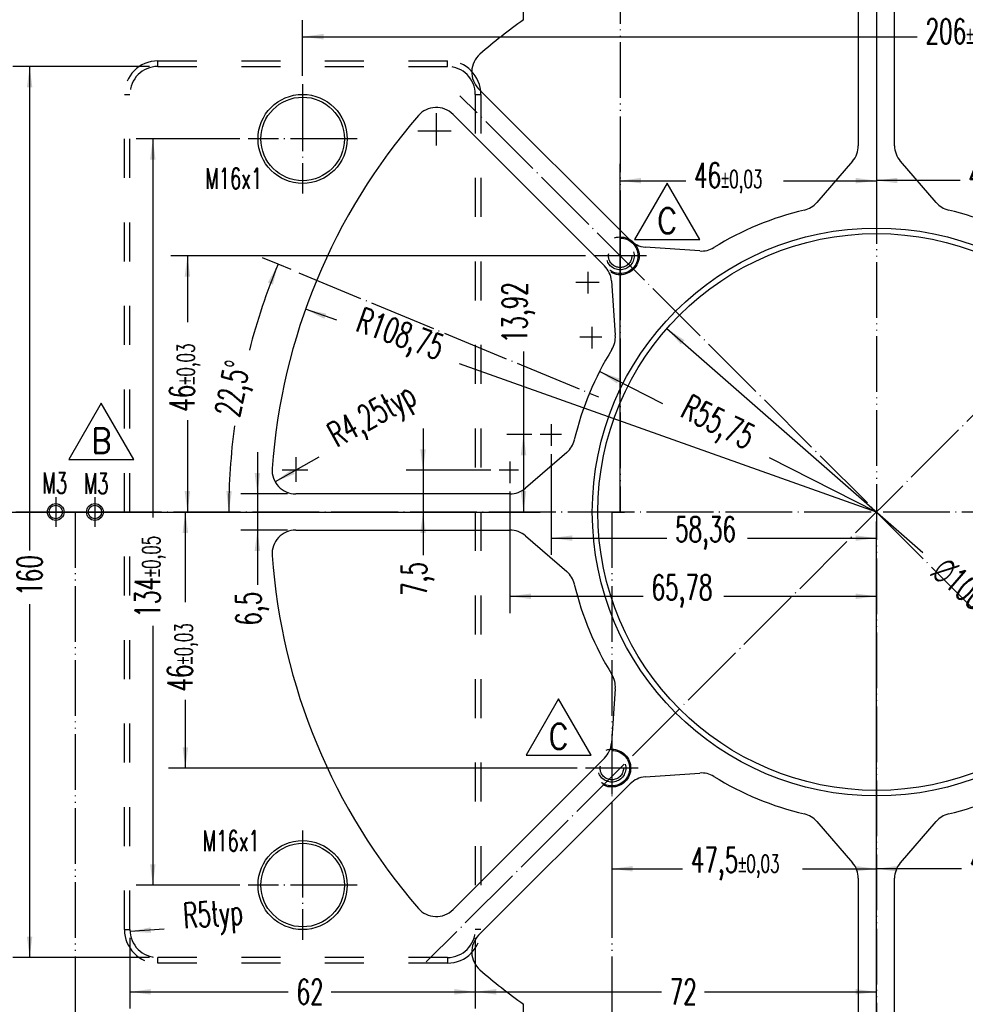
# Model space of a CAD drawing. Header units: inches. Extents: x -429 to 435, y -270 to 288.
# Tile 6 of 20: x -237 to -123, y -20 to 98. Entities that reach past the tile are written whole.
import ezdxf

# ---------------------------------------------------------------- set-up
doc = ezdxf.new("R2010")
doc.units = ezdxf.units.IN
for name, pattern in [('DASHED', [15, 7, -8]), ('DOT_CENTER', [14, 12, -1, 0, -1]), ('PHANTOM', [13, 10, -1, 0, -1, 0, -1])]:
    doc.linetypes.add(name, pattern=pattern)
doc.layers.add('1', color=7, linetype='Continuous')
doc.styles.add('CONVERTER_12', font='txt.shx', dxfattribs={"width": 0.63})
doc.styles.add('CONVERTER_13', font='txt.shx', dxfattribs={"width": 0.9})
doc.dimstyles.new('ME10_DIM_111', dxfattribs={"dimtxt": 4.5, "dimasz": 3.75, "dimexe": 3, "dimexo": 1.5, "dimgap": 1.5, "dimtad": 0, "dimdsep": 46, "dimtxsty": 'CONVERTER_12', "dimsah": 1, "dimcen": 0.09, "dimclrd": 3, "dimclre": 3, "dimclrt": 3, "dimadec": 0, "dimazin": 0, "dimtol": 1, "dimtp": 0.05, "dimtm": 0.05, "dimtfac": 0.7, "dimtdec": 0, "dimtix": 1, "dimtmove": 0, "dimatfit": 3, "dimfxl": 1, "dimtolj": 1, "dimtzin": 0, "dimarcsym": 0})
doc.dimstyles.new('ME10_DIM_112', dxfattribs={"dimtxt": 4.5, "dimasz": 3.75, "dimexe": 3, "dimexo": 1.5, "dimgap": 1.5, "dimtad": 0, "dimdsep": 46, "dimtxsty": 'CONVERTER_12', "dimsah": 1, "dimcen": 0.09, "dimclrd": 3, "dimclre": 3, "dimclrt": 3, "dimadec": 0, "dimazin": 0, "dimtol": 1, "dimtp": 0.05, "dimtm": 0.05, "dimtfac": 0.7, "dimtdec": 0, "dimtix": 1, "dimtmove": 0, "dimatfit": 3, "dimfxl": 1, "dimtolj": 1, "dimtzin": 0, "dimarcsym": 0})
doc.dimstyles.new('ME10_DIM_113', dxfattribs={"dimtxt": 4.5, "dimasz": 3.75, "dimexe": 3, "dimexo": 1.5, "dimgap": 1.5, "dimtad": 0, "dimdsep": 46, "dimtxsty": 'CONVERTER_12', "dimsah": 1, "dimcen": 0.09, "dimclrd": 3, "dimclre": 3, "dimclrt": 3, "dimadec": 0, "dimazin": 0, "dimtfac": 1, "dimtdec": 4, "dimtix": 1, "dimtmove": 0, "dimatfit": 3, "dimfxl": 1, "dimtolj": 1, "dimtzin": 0, "dimarcsym": 0})
doc.dimstyles.new('ME10_DIM_114', dxfattribs={"dimtxt": 4.5, "dimasz": 3.75, "dimexe": 3, "dimexo": 1.5, "dimgap": 1.5, "dimtad": 0, "dimdsep": 46, "dimtxsty": 'CONVERTER_12', "dimsah": 1, "dimcen": 0.09, "dimclrd": 3, "dimclre": 3, "dimclrt": 3, "dimadec": 0, "dimazin": 0, "dimtfac": 1, "dimtdec": 4, "dimtix": 1, "dimtmove": 0, "dimatfit": 3, "dimfxl": 1, "dimtolj": 1, "dimtzin": 0, "dimarcsym": 0})
doc.dimstyles.new('ME10_DIM_115', dxfattribs={"dimtxt": 4.5, "dimasz": 3.75, "dimexe": 3, "dimexo": 1.5, "dimgap": 1.5, "dimtad": 0, "dimdsep": 46, "dimtxsty": 'CONVERTER_12', "dimsah": 1, "dimcen": 0.09, "dimclrd": 3, "dimclre": 3, "dimclrt": 3, "dimadec": 0, "dimazin": 0, "dimtfac": 1, "dimtdec": 4, "dimtix": 1, "dimtmove": 0, "dimatfit": 3, "dimfxl": 1, "dimtolj": 1, "dimtzin": 0, "dimarcsym": 0})
doc.dimstyles.new('ME10_DIM_116', dxfattribs={"dimtxt": 4.5, "dimasz": 3.75, "dimexe": 3, "dimexo": 1.5, "dimgap": 1.5, "dimtad": 0, "dimdsep": 46, "dimtxsty": 'CONVERTER_12', "dimsah": 1, "dimcen": 0.09, "dimclrd": 3, "dimclre": 3, "dimclrt": 3, "dimadec": 0, "dimazin": 0, "dimtfac": 1, "dimtdec": 4, "dimtix": 1, "dimtmove": 0, "dimatfit": 3, "dimfxl": 1, "dimtolj": 1, "dimtzin": 0, "dimarcsym": 0})
doc.dimstyles.new('ME10_DIM_117', dxfattribs={"dimtxt": 4.5, "dimasz": 3.75, "dimexe": 3, "dimexo": 1.5, "dimgap": 1.5, "dimtad": 0, "dimdsep": 46, "dimtxsty": 'CONVERTER_12', "dimsah": 1, "dimcen": 0.09, "dimclrd": 3, "dimclre": 3, "dimclrt": 3, "dimadec": 0, "dimazin": 0, "dimtfac": 1, "dimtdec": 4, "dimtix": 1, "dimtmove": 0, "dimatfit": 3, "dimfxl": 1, "dimtolj": 1, "dimtzin": 0, "dimarcsym": 0})
doc.dimstyles.new('ME10_DIM_118', dxfattribs={"dimtxt": 4.5, "dimasz": 3.75, "dimexe": 3, "dimexo": 1.5, "dimgap": 1.5, "dimtad": 0, "dimdsep": 46, "dimtxsty": 'CONVERTER_12', "dimsah": 1, "dimcen": 0.09, "dimclrd": 3, "dimclre": 3, "dimclrt": 3, "dimadec": 0, "dimazin": 0, "dimtfac": 1, "dimtdec": 4, "dimtix": 1, "dimtmove": 0, "dimatfit": 3, "dimfxl": 1, "dimtolj": 1, "dimtzin": 0, "dimarcsym": 0})
doc.dimstyles.new('ME10_DIM_119', dxfattribs={"dimtxt": 4.5, "dimasz": 3.75, "dimexe": 3, "dimexo": 1.5, "dimgap": 1.5, "dimtad": 0, "dimdsep": 46, "dimtxsty": 'CONVERTER_12', "dimsah": 1, "dimcen": 0.09, "dimclrd": 3, "dimclre": 3, "dimclrt": 3, "dimadec": 0, "dimazin": 0, "dimtfac": 1, "dimtdec": 4, "dimtix": 1, "dimtmove": 0, "dimatfit": 3, "dimfxl": 1, "dimtolj": 1, "dimtzin": 0, "dimarcsym": 0})
doc.dimstyles.new('ME10_DIM_120', dxfattribs={"dimtxt": 4.5, "dimasz": 3.75, "dimexe": 3, "dimexo": 1.5, "dimgap": 1.5, "dimtad": 0, "dimdsep": 46, "dimtxsty": 'CONVERTER_12', "dimsah": 1, "dimcen": 0.09, "dimclrd": 3, "dimclre": 3, "dimclrt": 3, "dimadec": 0, "dimazin": 0, "dimtfac": 1, "dimtdec": 4, "dimtix": 1, "dimtmove": 0, "dimatfit": 3, "dimfxl": 1, "dimtolj": 1, "dimtzin": 0, "dimarcsym": 0})
doc.dimstyles.new('ME10_DIM_124', dxfattribs={"dimtxt": 4.5, "dimasz": 3.75, "dimexe": 3, "dimexo": 1.5, "dimgap": 1.5, "dimtad": 0, "dimdsep": 46, "dimtxsty": 'CONVERTER_12', "dimsah": 1, "dimcen": 0.09, "dimclrd": 3, "dimclre": 3, "dimclrt": 3, "dimadec": 0, "dimazin": 0, "dimtfac": 1, "dimtdec": 4, "dimtix": 1, "dimtmove": 0, "dimatfit": 3, "dimfxl": 1, "dimtolj": 1, "dimtzin": 0, "dimarcsym": 0})
doc.dimstyles.new('ME10_DIM_89', dxfattribs={"dimtxt": 4.5, "dimasz": 3.75, "dimexe": 3, "dimexo": 1.5, "dimgap": 1.5, "dimtad": 0, "dimdsep": 46, "dimtxsty": 'CONVERTER_12', "dimsah": 1, "dimcen": 0.09, "dimclrd": 3, "dimclre": 3, "dimclrt": 3, "dimadec": 0, "dimazin": 0, "dimtol": 1, "dimtp": 0.03, "dimtm": 0.03, "dimtfac": 0.7, "dimtdec": 0, "dimtix": 1, "dimtmove": 0, "dimatfit": 3, "dimfxl": 1, "dimtolj": 1, "dimtzin": 0, "dimarcsym": 0})
doc.dimstyles.new('ME10_DIM_90', dxfattribs={"dimtxt": 4.5, "dimasz": 3.75, "dimexe": 3, "dimexo": 1.5, "dimgap": 1.5, "dimtad": 0, "dimdsep": 46, "dimtxsty": 'CONVERTER_12', "dimsah": 1, "dimcen": 0.09, "dimclrd": 3, "dimclre": 3, "dimclrt": 3, "dimadec": 0, "dimazin": 0, "dimtol": 1, "dimtp": 0.03, "dimtm": 0.03, "dimtfac": 0.7, "dimtdec": 0, "dimtix": 1, "dimtmove": 0, "dimatfit": 3, "dimfxl": 1, "dimtolj": 1, "dimtzin": 0, "dimarcsym": 0})
doc.dimstyles.new('ME10_DIM_91', dxfattribs={"dimtxt": 4.5, "dimasz": 3.75, "dimexe": 3, "dimexo": 1.5, "dimgap": 1.5, "dimtad": 0, "dimdsep": 46, "dimtxsty": 'CONVERTER_12', "dimsah": 1, "dimcen": 0.09, "dimclrd": 3, "dimclre": 3, "dimclrt": 3, "dimadec": 0, "dimazin": 0, "dimtol": 1, "dimtp": 0.03, "dimtm": 0.03, "dimtfac": 0.7, "dimtdec": 0, "dimtix": 1, "dimtmove": 0, "dimatfit": 3, "dimfxl": 1, "dimtolj": 1, "dimtzin": 0, "dimarcsym": 0})
doc.dimstyles.new('ME10_DIM_92', dxfattribs={"dimtxt": 4.5, "dimasz": 3.75, "dimexe": 3, "dimexo": 1.5, "dimgap": 1.5, "dimtad": 0, "dimdsep": 46, "dimtxsty": 'CONVERTER_12', "dimsah": 1, "dimcen": 0.09, "dimclrd": 3, "dimclre": 3, "dimclrt": 3, "dimadec": 0, "dimazin": 0, "dimtol": 1, "dimtp": 0.03, "dimtm": 0.03, "dimtfac": 0.7, "dimtdec": 0, "dimtix": 1, "dimtmove": 0, "dimatfit": 3, "dimfxl": 1, "dimtolj": 1, "dimtzin": 0, "dimarcsym": 0})
doc.dimstyles.new('ME10_DIM_93', dxfattribs={"dimtxt": 4.5, "dimasz": 3.75, "dimexe": 3, "dimexo": 1.5, "dimgap": 1.5, "dimtad": 0, "dimdsep": 46, "dimtxsty": 'CONVERTER_12', "dimsah": 1, "dimcen": 0.09, "dimclrd": 3, "dimclre": 3, "dimclrt": 3, "dimadec": 0, "dimazin": 0, "dimtol": 1, "dimtp": 0.03, "dimtm": 0.03, "dimtfac": 0.7, "dimtdec": 0, "dimtix": 1, "dimtmove": 0, "dimatfit": 3, "dimfxl": 1, "dimtolj": 1, "dimtzin": 0, "dimarcsym": 0})
doc.dimstyles.new('ME10_DIM_94', dxfattribs={"dimtxt": 4.5, "dimasz": 3.75, "dimexe": 3, "dimexo": 1.5, "dimgap": 1.5, "dimtad": 0, "dimdsep": 46, "dimtxsty": 'CONVERTER_12', "dimsah": 1, "dimcen": 0.09, "dimclrd": 3, "dimclre": 3, "dimclrt": 3, "dimadec": 0, "dimazin": 0, "dimtol": 1, "dimtp": 0.03, "dimtm": 0.03, "dimtfac": 0.7, "dimtdec": 0, "dimtix": 1, "dimtmove": 0, "dimatfit": 3, "dimfxl": 1, "dimtolj": 1, "dimtzin": 0, "dimarcsym": 0})
doc.dimstyles.get("Standard").update_dxf_attribs({"dimtxt": 0.18, "dimasz": 0.18, "dimexe": 0.18, "dimexo": 0.0625, "dimgap": 0.09, "dimtad": 0, "dimtih": 1, "dimtoh": 1, "dimdec": 4, "dimzin": 0, "dimdsep": 46, "dimtxsty": 'Standard', "dimcen": 0.09, "dimadec": 0, "dimazin": 0, "dimtfac": 1, "dimtdec": 4, "dimtofl": 0, "dimtmove": 0, "dimatfit": 3, "dimfxl": 1, "dimtolj": 1, "dimtzin": 0, "dimarcsym": 0})

# ---------------------------------------------------------------- blocks, each defined once
blk = doc.blocks.new('REV_TRIANGLE__16', base_point=(-172.04, 12.13))
at = {"layer": '1', "color": 7, "linetype": 'Continuous'}
for p, q in [((-172.04, 16.63), (-175.94, 9.88)), ((-168.14, 9.88), (-172.04, 16.63)), ((-175.94, 9.88), (-168.14, 9.88))]:
    blk.add_line(p, q, dxfattribs=at)
at = {"layer": '1', "color": 3, "insert": (-172.04, 12.13), "char_height": 3, "attachment_point": 5, "line_spacing_factor": 1.080432, "style": 'CONVERTER_13'}
blk.add_mtext('C', dxfattribs=at)
blk = doc.blocks.new('REV_TRIANGLE__19', base_point=(-159.04, 73.87))
at = {"layer": '1', "color": 7, "linetype": 'Continuous'}
for p, q in [((-159.04, 78.37), (-162.94, 71.62)), ((-155.14, 71.62), (-159.04, 78.37)), ((-162.94, 71.62), (-155.14, 71.62))]:
    blk.add_line(p, q, dxfattribs=at)
at = {"layer": '1', "color": 3, "insert": (-159.04, 73.87), "char_height": 3, "attachment_point": 5, "line_spacing_factor": 1.080432, "style": 'CONVERTER_13'}
blk.add_mtext('C', dxfattribs=at)
blk = doc.blocks.new('REV_TRIANGLE__23', base_point=(-226.76, 47.53))
at = {"layer": '1', "color": 7, "linetype": 'Continuous'}
for p, q in [((-226.76, 52.03), (-230.66, 45.28)), ((-222.86, 45.28), (-226.76, 52.03)), ((-230.66, 45.28), (-222.86, 45.28))]:
    blk.add_line(p, q, dxfattribs=at)
at = {"layer": '1', "color": 3, "insert": (-226.76, 47.53), "char_height": 3, "attachment_point": 5, "line_spacing_factor": 1.080432, "style": 'CONVERTER_13'}
blk.add_mtext('B', dxfattribs=at)
blk = doc.blocks.new('A-A__33', base_point=(-201, -223.2))
at = {"layer": '1', "color": 4, "linetype": 'PHANTOM'}
blk.add_line((-201, 302.88), (-201, -184.54), dxfattribs=at)
blk = doc.blocks.new('E7018-24196_large_stiffener__35', base_point=(-501, -178.3))
at = {"color": 7, "linetype": 'Continuous'}
for p, q in [((-204.25, 162.73), (-204.25, 124.28)), ((-197.75, 124.28), (-197.75, 162.73)), ((-264.33, 146.91), (-264.33, 148.6)), ((-245.22, 107.31), (-272.4, 134.5)), ((-277, 129.9), (-249.81, 102.72)), ((-205.29, 121.5), (-211.71, 114.08)), ((-190.29, 114.08), (-196.71, 121.5)), ((-232.73, 105.38), (-242.52, 106.08)), ((-248.58, 100.02), (-247.88, 90.23)), ((-256.58, 69.21), (-264, 62.79)), ((-266.78, 61.75), (-305.23, 61.75)), ((-305.23, 55.25), (-266.78, 55.25)), ((-264, 54.21), (-256.58, 47.79)), ((-247.88, 26.77), (-248.58, 16.98)), ((-249.81, 14.28), (-277, -12.9)), ((-242.52, 10.92), (-232.73, 11.62)), ((-272.4, -17.5), (-245.22, 9.69)), ((-211.71, 2.92), (-205.29, -4.5)), ((-196.71, -4.5), (-190.29, 2.92)), ((-204.25, -7.28), (-204.25, -45.73)), ((-197.75, -45.73), (-197.75, -7.28)), ((-264.33, -31.6), (-264.33, -29.91))]:
    blk.add_line(p, q, dxfattribs=at)
at = {"color": 3, "linetype": 'DASHED'}
for p, q in [((-330, 139.5), (-278, 139.5)), ((-330, 138.5), (-330, 139.5)), ((-330, 138.5), (-278, 138.5)), ((-278, 138.5), (-278, 139.5)), ((-336, -16.5), (-336, 133.5)), ((-336, 133.5), (-335, 133.5)), ((-335, -16.5), (-335, 133.5)), ((-273, 133.5), (-273, -16.5)), ((-273, 133.5), (-272, 133.5)), ((-272, 133.5), (-272, -16.5)), ((-336, -16.5), (-335, -16.5)), ((-272, -16.5), (-273, -16.5)), ((-278, -21.5), (-330, -21.5)), ((-330, -22.5), (-330, -21.5)), ((-278, -22.5), (-330, -22.5)), ((-278, -21.5), (-278, -22.5))]:
    blk.add_line(p, q, dxfattribs=at)
at = {"color": 7, "linetype": 'Continuous'}
for centre, radius in [((-304, 125.5), 8), ((-304, 125.5), 7.5), ((-201, 58.5), 51), ((-201, 58.5), 50), ((-348.32, 58.5), 1.5), ((-348.32, 58.5), 1.2), ((-341.29, 58.5), 1.5), ((-341.29, 58.5), 1.2), ((-304, -8.5), 8), ((-304, -8.5), 7.5)]:
    blk.add_circle(centre, radius, dxfattribs=at)
at = {"color": 3, "linetype": 'DASHED'}
for centre, radius in [((-247, 104.5), 3.4), ((-247, 104.5), 3.2), ((-247, 104.5), 2.5), ((-247, 104.5), 2.1), ((-248.5, 12.5), 3.4), ((-248.5, 12.5), 3.2), ((-248.5, 12.5), 2.5), ((-248.5, 12.5), 2.1)]:
    blk.add_circle(centre, radius, dxfattribs=at)
at = {"color": 7, "linetype": 'Continuous'}
for centre, radius, start, end in [((-201, 58.5), 108.75, 125.6156, 130.8843), ((-269.4, 137.51), 4.25, 130.8843, 225), ((-280.01, 126.9), 4.25, 45, 139.1157), ((-201, 58.5), 108.75, 139.1157, 175.8843), ((-208.5, 124.28), 4.25, 319.1182, 0), ((-193.5, 124.28), 4.25, 180, 220.8818), ((-214.92, 116.86), 4.25, 283.4197, 319.1182), ((-187.08, 116.86), 4.25, 220.8818, 256.5803), ((-201, 58.5), 55.75, 103.4197, 121.5803), ((-201, 58.5), 55.75, 58.4197, 76.5803), ((-242.21, 110.32), 4.25, 225, 265.8818), ((-232.42, 109.61), 4.25, 265.8818, 301.5803), ((-252.82, 99.71), 4.25, 4.1182, 45), ((-252.11, 89.92), 4.25, 328.4197, 4.1182), ((-201, 58.5), 55.75, 148.4197, 166.5803), ((-259.36, 72.42), 4.25, 310.8818, 346.5803), ((-305.23, 66), 4.25, 175.8843, 270), ((-266.78, 66), 4.25, 270, 310.8818), ((-305.23, 51), 4.25, 90, 184.1157), ((-266.78, 51), 4.25, 49.1182, 90), ((-201, 58.5), 108.75, 184.1157, 220.8843), ((-259.36, 44.58), 4.25, 13.4197, 49.1182), ((-201, 58.5), 55.75, 193.4197, 211.5803), ((-252.11, 27.08), 4.25, 355.8818, 31.5803), ((-252.82, 17.29), 4.25, 315, 355.8818), ((-242.21, 6.68), 4.25, 94.1182, 135), ((-232.42, 7.39), 4.25, 58.4197, 94.1182), ((-201, 58.5), 55.75, 238.4197, 256.5803), ((-201, 58.5), 55.75, 283.4197, 301.5803), ((-214.92, 0.14), 4.25, 40.8818, 76.5803), ((-187.08, 0.14), 4.25, 103.4197, 139.1182), ((-208.5, -7.28), 4.25, 0, 40.8818), ((-193.5, -7.28), 4.25, 139.1182, 180), ((-280.01, -9.9), 4.25, 220.8843, 315), ((-269.4, -20.51), 4.25, 135, 229.1157), ((-201, 58.5), 108.75, 229.1157, 234.3844)]:
    blk.add_arc(centre, radius, start, end, dxfattribs=at)
at = {"color": 3, "linetype": 'DASHED'}
for centre, radius, start, end in [((-330, 133.5), 6, 90, 180), ((-330, 133.5), 5, 90, 180), ((-278, 133.5), 6, 0, 90), ((-278, 133.5), 5, 0, 90), ((-330, -16.5), 6, 180, 270), ((-330, -16.5), 5, 180, 270), ((-278, -16.5), 5, 270, 0), ((-278, -16.5), 6, 270, 0)]:
    blk.add_arc(centre, radius, start, end, dxfattribs=at)
at = {"layer": '1', "color": 1, "linetype": 'DOT_CENTER'}
for p, q in [((-304, 135.3), (-304, 115.7)), ((-126.24, 133.26), (-281.8, -22.3)), ((-122.58, -19.92), (-275.76, 133.26)), ((-280.01, 130.15), (-280.01, 124.33)), ((-277.33, 126.9), (-283.34, 126.9)), ((-294.2, 125.5), (-313.8, 125.5)), ((-247, 109.24), (-247, 99.76)), ((-242.26, 104.5), (-251.74, 104.5)), ((-304.69, 101.45), (-250.87, 79.16)), ((-252.82, 101.64), (-252.82, 97.75)), ((-250.77, 99.71), (-254.97, 99.71)), ((-252.11, 91.76), (-252.11, 87.87)), ((-250.3, 89.92), (-254.27, 89.92)), ((-259.36, 74.26), (-259.36, 70.37)), ((-257.53, 72.42), (-261.34, 72.42)), ((-305.23, 68.35), (-305.23, 63.91)), ((-266.78, 67.57), (-266.78, 63.68)), ((-303.04, 66), (-307.7, 66)), ((-265.23, 66), (-268.73, 66)), ((-348.32, 61.15), (-348.32, 55.85)), ((-341.29, 61.15), (-341.29, 55.85)), ((109.33, 58.5), (-490.93, 58.5)), ((-345.67, 58.5), (-350.97, 58.5)), ((-338.64, 58.5), (-343.94, 58.5)), ((-248.5, 17.24), (-248.5, 7.76)), ((-243.76, 12.5), (-253.24, 12.5)), ((-304, 1.3), (-304, -18.3)), ((-294.2, -8.5), (-313.8, -8.5))]:
    blk.add_line(p, q, dxfattribs=at)
blk = doc.blocks.new('*D128')
at = {"layer": '1', "color": 3, "linetype": 'Continuous'}
for p, q in [((-489.43, 58.5), (-322.05, 58.5)), ((-325.05, 42.33), (-325.05, 58.5)), ((-325.05, 12.5), (-325.05, 24.75)), ((-254.74, 12.5), (-328.05, 12.5))]:
    blk.add_line(p, q, dxfattribs=at)
at = {"layer": '1', "color": 3}
for points in [[(-324.55, 54.75), (-325.54, 54.75), (-325.05, 58.5)], [(-325.54, 16.25), (-324.55, 16.25), (-325.05, 12.5)]]:
    blk.add_solid(points, dxfattribs=at)
at = {"layer": '1', "color": 3, "insert": (-322.8, 26.25), "char_height": 4.5, "attachment_point": 7, "rotation": 90, "line_spacing_factor": 0.60024, "style": 'CONVERTER_12'}
blk.add_mtext('\\C3;46\\C3;\\H3.15;{\\Fgdt;`}0,03', dxfattribs=at)
blk = doc.blocks.new('*D129')
at = {"layer": '1', "color": 3, "linetype": 'Continuous'}
for p, q in [((-253.24, 104.5), (-327.67, 104.5)), ((-324.67, 104.5), (-324.67, 92.57)), ((-324.67, 74.99), (-324.67, 58.5)), ((-489.43, 58.5), (-321.67, 58.5))]:
    blk.add_line(p, q, dxfattribs=at)
at = {"layer": '1', "color": 3}
for points in [[(-324.18, 100.75), (-325.17, 100.75), (-324.67, 104.5)], [(-325.17, 62.25), (-324.18, 62.25), (-324.67, 58.5)]]:
    blk.add_solid(points, dxfattribs=at)
at = {"layer": '1', "color": 3, "insert": (-322.42, 76.49), "char_height": 4.5, "attachment_point": 7, "rotation": 90, "line_spacing_factor": 0.60024, "style": 'CONVERTER_12'}
blk.add_mtext('\\C3;46\\C3;\\H3.15;{\\Fgdt;`}0,03', dxfattribs=at)
blk = doc.blocks.new('*D130')
at = {"layer": '1', "color": 3, "linetype": 'Continuous'}
for p, q in [((-201, 301.38), (-201, 115.03)), ((-155, 110.74), (-155, 121.03)), ((-186, 118.03), (-201, 118.03)), ((-155, 118.03), (-168.42, 118.03))]:
    blk.add_line(p, q, dxfattribs=at)
at = {"layer": '1', "color": 3}
for points in [[(-197.25, 118.52), (-197.25, 117.54), (-201, 118.03)], [(-158.75, 117.54), (-158.75, 118.52), (-155, 118.03)]]:
    blk.add_solid(points, dxfattribs=at)
at = {"layer": '1', "color": 3, "insert": (-184.5, 115.78), "char_height": 4.5, "attachment_point": 7, "rotation": 0.0001, "line_spacing_factor": 0.60024, "style": 'CONVERTER_12'}
blk.add_mtext('\\C3;46\\C3;\\H3.15;{\\Fgdt;`}0,03', dxfattribs=at)
blk = doc.blocks.new('*D131')
at = {"layer": '1', "color": 3, "linetype": 'Continuous'}
for p, q in [((-201, 301.38), (-201, 115)), ((-247, 60), (-247, 121)), ((-247, 118), (-235.24, 118)), ((-217.66, 118), (-201, 118))]:
    blk.add_line(p, q, dxfattribs=at)
at = {"layer": '1', "color": 3}
for points in [[(-243.25, 118.49), (-243.25, 117.51), (-247, 118)], [(-204.75, 117.51), (-204.75, 118.49), (-201, 118)]]:
    blk.add_solid(points, dxfattribs=at)
at = {"layer": '1', "color": 3, "insert": (-233.74, 115.75), "char_height": 4.5, "attachment_point": 7, "rotation": 0.0001, "line_spacing_factor": 0.60024, "style": 'CONVERTER_12'}
blk.add_mtext('\\C3;46\\C3;\\H3.15;{\\Fgdt;`}0,03', dxfattribs=at)
blk = doc.blocks.new('*D132')
at = {"layer": '1', "color": 3, "linetype": 'Continuous'}
for p, q in [((-248.5, 6.26), (-248.5, -8.57)), ((-201, -183.04), (-201, -2.57)), ((-248.5, -5.57), (-235.81, -5.57)), ((-214.29, -5.57), (-201, -5.57))]:
    blk.add_line(p, q, dxfattribs=at)
at = {"layer": '1', "color": 3}
for points in [[(-244.75, -5.07), (-244.75, -6.06), (-248.5, -5.57)], [(-204.75, -6.06), (-204.75, -5.07), (-201, -5.57)]]:
    blk.add_solid(points, dxfattribs=at)
at = {"layer": '1', "color": 3, "insert": (-234.31, -7.59), "char_height": 4.5, "attachment_point": 7, "rotation": 0.0001, "line_spacing_factor": 0.60024, "style": 'CONVERTER_12'}
blk.add_mtext('\\C3;47,5\\C3;\\H3.15;{\\Fgdt;`}0,03', dxfattribs=at)
blk = doc.blocks.new('*D133')
at = {"layer": '1', "color": 3, "linetype": 'Continuous'}
for p, q in [((-153.5, 6.48), (-153.5, -8.57)), ((-201, -183.04), (-201, -2.57)), ((-185.72, -5.57), (-201, -5.57)), ((-153.5, -5.57), (-164.2, -5.57))]:
    blk.add_line(p, q, dxfattribs=at)
at = {"layer": '1', "color": 3}
for points in [[(-197.25, -5.07), (-197.25, -6.06), (-201, -5.57)], [(-157.25, -6.06), (-157.25, -5.07), (-153.5, -5.57)]]:
    blk.add_solid(points, dxfattribs=at)
at = {"layer": '1', "color": 3, "insert": (-184.22, -7.59), "char_height": 4.5, "attachment_point": 7, "rotation": 0.0001, "line_spacing_factor": 0.60024, "style": 'CONVERTER_12'}
blk.add_mtext('\\C3;47,5\\C3;\\H3.15;{\\Fgdt;`}0,03', dxfattribs=at)
blk = doc.blocks.new('*D150')
at = {"layer": '1', "color": 3, "linetype": 'Continuous'}
for p, q in [((-304, 136.8), (-304, 146.85)), ((-98, 136.25), (-98, 146.85)), ((-304, 143.85), (-193.68, 143.85)), ((-173.26, 143.85), (-98, 143.85))]:
    blk.add_line(p, q, dxfattribs=at)
at = {"layer": '1', "color": 3}
for points in [[(-300.25, 144.35), (-300.25, 143.36), (-304, 143.85)], [(-101.75, 143.36), (-101.75, 144.35), (-98, 143.85)]]:
    blk.add_solid(points, dxfattribs=at)
at = {"layer": '1', "color": 3, "insert": (-192.18, 141.6), "char_height": 4.5, "attachment_point": 7, "rotation": 0.0001, "line_spacing_factor": 0.60024, "style": 'CONVERTER_12'}
blk.add_mtext('\\C3;206\\C3;\\H3.15;{\\Fgdt;`}0,05', dxfattribs=at)
blk = doc.blocks.new('*D151')
at = {"layer": '1', "color": 3, "linetype": 'Continuous'}
for p, q in [((-315.3, 125.5), (-333.89, 125.5)), ((-330.89, 125.5), (-330.89, 57.5)), ((-330.89, 38.03), (-330.89, -8.5)), ((-315.3, -8.5), (-333.89, -8.5))]:
    blk.add_line(p, q, dxfattribs=at)
at = {"layer": '1', "color": 3}
for points in [[(-330.4, 121.75), (-331.38, 121.75), (-330.89, 125.5)], [(-331.38, -4.75), (-330.4, -4.75), (-330.89, -8.5)]]:
    blk.add_solid(points, dxfattribs=at)
at = {"layer": '1', "color": 3, "insert": (-328.64, 39.53), "char_height": 4.5, "attachment_point": 7, "rotation": 90, "line_spacing_factor": 0.60024, "style": 'CONVERTER_12'}
blk.add_mtext('\\C3;134\\C3;\\H3.15;{\\Fgdt;`}0,05', dxfattribs=at)
blk = doc.blocks.new('*D152')
at = {"layer": '1', "color": 3, "linetype": 'Continuous'}
for p, q in [((-312.11, 69.25), (-312.11, 61.75)), ((-306.73, 61.75), (-315.11, 61.75)), ((-312.11, 61.75), (-312.11, 55.25)), ((-306.73, 55.25), (-315.11, 55.25)), ((-312.11, 55.25), (-312.11, 45.41))]:
    blk.add_line(p, q, dxfattribs=at)
at = {"layer": '1', "color": 3}
for points in [[(-312.61, 65.5), (-311.62, 65.5), (-312.11, 61.75)], [(-311.62, 51.5), (-312.61, 51.5), (-312.11, 55.25)]]:
    blk.add_solid(points, dxfattribs=at)
at = {"layer": '1', "color": 3, "insert": (-310.09, 38.09), "char_height": 4.5, "attachment_point": 7, "rotation": 90, "line_spacing_factor": 0.60024, "style": 'CONVERTER_12'}
blk.add_mtext('6,5', dxfattribs=at)
blk = doc.blocks.new('*D153')
at = {"layer": '1', "color": 3, "linetype": 'Continuous'}
for p, q in [((-331.5, 138.5), (-356, 138.5)), ((-353, 138.5), (-353, 51.57)), ((-353, 41.96), (-353, -21.5)), ((-331.5, -21.5), (-356, -21.5))]:
    blk.add_line(p, q, dxfattribs=at)
at = {"layer": '1', "color": 3}
for points in [[(-352.51, 134.75), (-353.49, 134.75), (-353, 138.5)], [(-353.49, -17.75), (-352.51, -17.75), (-353, -21.5)]]:
    blk.add_solid(points, dxfattribs=at)
at = {"layer": '1', "color": 3, "insert": (-350.75, 43.46), "char_height": 4.5, "attachment_point": 7, "rotation": 90, "line_spacing_factor": 0.60024, "style": 'CONVERTER_12'}
blk.add_mtext('160', dxfattribs=at)
blk = doc.blocks.new('*D154')
at = {"layer": '1', "color": 3, "linetype": 'Continuous'}
for p, q in [((-335, -18), (-335, -30.67)), ((-273, -18), (-273, -30.67)), ((-335, -27.67), (-306.58, -27.67)), ((-298.85, -27.67), (-273, -27.67))]:
    blk.add_line(p, q, dxfattribs=at)
at = {"layer": '1', "color": 3}
for points in [[(-331.25, -27.17), (-331.25, -28.16), (-335, -27.67)], [(-276.75, -28.16), (-276.75, -27.17), (-273, -27.67)]]:
    blk.add_solid(points, dxfattribs=at)
at = {"layer": '1', "color": 3, "insert": (-305.08, -29.92), "char_height": 4.5, "attachment_point": 7, "rotation": 0.0001, "line_spacing_factor": 0.60024, "style": 'CONVERTER_12'}
blk.add_mtext('62', dxfattribs=at)
blk = doc.blocks.new('*D155')
at = {"layer": '1', "color": 3, "linetype": 'Continuous'}
for p, q in [((-273, -18), (-273, -30.67)), ((-201, -183.04), (-201, -24.67)), ((-273, -27.67), (-239.61, -27.67)), ((-231.89, -27.67), (-201, -27.67))]:
    blk.add_line(p, q, dxfattribs=at)
at = {"layer": '1', "color": 3}
for points in [[(-269.25, -27.17), (-269.25, -28.16), (-273, -27.67)], [(-204.75, -28.16), (-204.75, -27.17), (-201, -27.67)]]:
    blk.add_solid(points, dxfattribs=at)
at = {"layer": '1', "color": 3, "insert": (-238.11, -29.92), "char_height": 4.5, "attachment_point": 7, "rotation": 0.0001, "line_spacing_factor": 0.60024, "style": 'CONVERTER_12'}
blk.add_mtext('72', dxfattribs=at)
blk = doc.blocks.new('*D156')
at = {"layer": '1', "color": 3, "linetype": 'Continuous'}
for p, q in [((-259.36, 68.87), (-259.36, 50.81)), ((-201, -183.04), (-201, 56.81)), ((-259.36, 53.81), (-238.65, 53.81)), ((-224.15, 53.81), (-201, 53.81))]:
    blk.add_line(p, q, dxfattribs=at)
at = {"layer": '1', "color": 3}
for points in [[(-255.61, 54.3), (-255.61, 53.32), (-259.36, 53.81)], [(-204.75, 53.32), (-204.75, 54.3), (-201, 53.81)]]:
    blk.add_solid(points, dxfattribs=at)
at = {"layer": '1', "color": 3, "insert": (-237.15, 51.78), "char_height": 4.5, "attachment_point": 7, "rotation": 0.0001, "line_spacing_factor": 0.60024, "style": 'CONVERTER_12'}
blk.add_mtext('58,36', dxfattribs=at)
blk = doc.blocks.new('*D157')
at = {"layer": '1', "color": 3, "linetype": 'Continuous'}
for p, q in [((-266.78, 62.18), (-266.78, 40.36)), ((-201, -183.04), (-201, 46.36)), ((-266.78, 43.36), (-242.87, 43.36)), ((-228.38, 43.36), (-201, 43.36))]:
    blk.add_line(p, q, dxfattribs=at)
at = {"layer": '1', "color": 3}
for points in [[(-263.03, 43.86), (-263.03, 42.87), (-266.78, 43.36)], [(-204.75, 42.87), (-204.75, 43.86), (-201, 43.36)]]:
    blk.add_solid(points, dxfattribs=at)
at = {"layer": '1', "color": 3, "insert": (-241.37, 41.34), "char_height": 4.5, "attachment_point": 7, "rotation": 0.0001, "line_spacing_factor": 0.60024, "style": 'CONVERTER_12'}
blk.add_mtext('65,78', dxfattribs=at)
blk = doc.blocks.new('*D158')
at = {"layer": '1', "color": 3, "linetype": 'Continuous'}
for p, q in [((-282.39, 73.5), (-282.39, 66)), ((-270.23, 66), (-285.39, 66)), ((-282.39, 66), (-282.39, 58.5)), ((-489.43, 58.5), (-279.39, 58.5)), ((-282.39, 58.5), (-282.39, 50.76))]:
    blk.add_line(p, q, dxfattribs=at)
at = {"layer": '1', "color": 3}
for points in [[(-282.88, 69.75), (-281.89, 69.75), (-282.39, 66)], [(-281.89, 54.75), (-282.88, 54.75), (-282.39, 58.5)]]:
    blk.add_solid(points, dxfattribs=at)
at = {"layer": '1', "color": 3, "insert": (-280.36, 43.43), "char_height": 4.5, "attachment_point": 7, "rotation": 90, "line_spacing_factor": 0.60024, "style": 'CONVERTER_12'}
blk.add_mtext('7,5', dxfattribs=at)
blk = doc.blocks.new('*D159')
at = {"layer": '1', "color": 3, "linetype": 'Continuous'}
for p, q in [((-264.35, 87.33), (-264.35, 72.42)), ((-262.84, 72.42), (-267.35, 72.42)), ((-264.35, 72.42), (-264.35, 58.5)), ((-489.43, 58.5), (-261.35, 58.5))]:
    blk.add_line(p, q, dxfattribs=at)
at = {"layer": '1', "color": 3}
for points in [[(-263.86, 68.67), (-264.85, 68.67), (-264.35, 72.42)], [(-264.85, 62.25), (-263.86, 62.25), (-264.35, 58.5)]]:
    blk.add_solid(points, dxfattribs=at)
at = {"layer": '1', "color": 3, "insert": (-262.33, 88.83), "char_height": 4.5, "attachment_point": 7, "rotation": 90, "line_spacing_factor": 0.60024, "style": 'CONVERTER_12'}
blk.add_mtext('13,92', dxfattribs=at)
blk = doc.blocks.new('*D163')
at = {"layer": '1', "color": 3, "linetype": 'Continuous'}
blk.add_line((-328.87, -16.42), (-334.99, -16.84), dxfattribs=at)
at = {"layer": '1', "color": 3}
blk.add_solid([(-331.28, -16.09), (-331.21, -17.08), (-334.99, -16.84)], dxfattribs=at)
at = {"layer": '1', "color": 3, "insert": (-327.67, -17.92), "char_height": 4.5, "attachment_point": 7, "rotation": 3.9286, "line_spacing_factor": 0.60024, "style": 'CONVERTER_12'}
blk.add_mtext('\\C3; R\\C3;5\\C3;typ', dxfattribs=at)
blk = doc.blocks.new('*D169')
at = {"layer": '1', "color": 3, "linetype": 'Continuous'}
for p, q in [((-239.33, 77.95), (-250.71, 83.73)), ((-201, 58.5), (-220.18, 68.23))]:
    blk.add_line(p, q, dxfattribs=at)
at = {"layer": '1', "color": 3}
blk.add_solid([(-247.15, 82.47), (-247.59, 81.59), (-250.71, 83.73)], dxfattribs=at)
at = {"layer": '1', "color": 3, "insert": (-239.27, 75.65), "char_height": 4.5, "attachment_point": 7, "rotation": 333.0927, "line_spacing_factor": 0.60024, "style": 'CONVERTER_12'}
blk.add_mtext('\\C3; R\\C3;55,75', dxfattribs=at)
blk = doc.blocks.new('*D170')
at = {"layer": '1', "color": 3, "linetype": 'Continuous'}
for p, q in [((-297.87, 92.92), (-303.47, 94.91)), ((-201, 58.5), (-275.86, 85.09))]:
    blk.add_line(p, q, dxfattribs=at)
at = {"layer": '1', "color": 3}
blk.add_solid([(-299.78, 94.12), (-300.11, 93.19), (-303.47, 94.91)], dxfattribs=at)
at = {"layer": '1', "color": 3, "insert": (-297.52, 90.64), "char_height": 4.5, "attachment_point": 7, "rotation": 340.4412, "line_spacing_factor": 0.60024, "style": 'CONVERTER_12'}
blk.add_mtext('\\C3; R\\C3;108,75', dxfattribs=at)
blk = doc.blocks.new('*D171')
at = {"layer": '1', "color": 3, "linetype": 'Continuous'}
blk.add_line((-301.06, 68.32), (-308.95, 63.94), dxfattribs=at)
at = {"layer": '1', "color": 3}
blk.add_solid([(-305.91, 66.19), (-305.43, 65.33), (-308.95, 63.94)], dxfattribs=at)
at = {"layer": '1', "color": 3, "insert": (-299.34, 67.47), "char_height": 4.5, "attachment_point": 7, "rotation": 29.0341, "line_spacing_factor": 0.60024, "style": 'CONVERTER_12'}
blk.add_mtext('\\C3; R\\C3;4,25\\C3;typ', dxfattribs=at)
blk = doc.blocks.new('*D172')
at = {"layer": '1', "color": 3, "linetype": 'Continuous'}
for p, q in [((-238.6, 91.45), (-192.68, 51.21)), ((-163.4, 25.55), (-180.2, 40.27))]:
    blk.add_line(p, q, dxfattribs=at)
at = {"layer": '1', "color": 3}
for points in [[(-235.46, 89.35), (-236.11, 88.61), (-238.6, 91.45)], [(-166.54, 27.65), (-165.89, 28.39), (-163.4, 25.55)]]:
    blk.add_solid(points, dxfattribs=at)
at = {"layer": '1', "color": 3, "insert": (-193.34, 48.79), "char_height": 4.5, "attachment_point": 7, "rotation": 318.7701, "line_spacing_factor": 0.60024, "style": 'CONVERTER_12'}
blk.add_mtext('\\C3; {\\Fgdt;n}\\C3;100', dxfattribs=at)
blk = doc.blocks.new('*D175')
at = {"layer": '1', "color": 3, "linetype": 'Continuous'}
for p, q in [((-308.41, 102.99), (-311.18, 104.14)), ((-306.08, 102.03), (-308.41, 102.99))]:
    blk.add_line(p, q, dxfattribs=at)
for start, end in [(157.5, 165.5125), (172.3487, 180)]:
    blk.add_arc((-201, 58.5), 116.26, start, end, dxfattribs=at)
at = {"layer": '1', "color": 3}
for points in [[(-309.33, 99.32), (-310.25, 99.68), (-308.41, 102.99)], [(-317.69, 62.26), (-316.71, 62.24), (-317.26, 58.5)]]:
    blk.add_solid(points, dxfattribs=at)
at = {"layer": '1', "color": 3, "insert": (-314.03, 75.08), "char_height": 4.5, "attachment_point": 7, "rotation": 78.75, "line_spacing_factor": 0.60024, "style": 'CONVERTER_12'}
blk.add_mtext('22,5{\\Fgdt;~}', dxfattribs=at)
blk = doc.blocks.new('D-D__30')
at = {"layer": '1', "color": 4, "linetype": 'PHANTOM'}
for p, q in [((-525.96, 58.5), (-344.84, 58.5)), ((-344.84, 58.5), (-344.84, -34.9))]:
    blk.add_line(p, q, dxfattribs=at)
at = {"layer": '1', "color": 4, "linetype": 'Continuous', "has_arrowhead": 0}
for points in [[(-344.84, 58.5), (-349.34, 58.5)], [(-344.84, 58.5), (-344.84, 54)]]:
    blk.add_leader(points, dimstyle='Standard', dxfattribs=at)
blk = doc.blocks.new('E-E__31', base_point=(-249.25, -219.75))
at = {"layer": '1', "color": 4, "linetype": 'PHANTOM'}
for p, q in [((-247, 302.45), (-247, 58.5)), ((-247, 58.5), (-248.5, 58.5)), ((-248.5, 58.5), (-248.5, -183.99))]:
    blk.add_line(p, q, dxfattribs=at)
at = {"layer": '1', "color": 4, "linetype": 'Continuous', "has_arrowhead": 0}
for points in [[(-247, 58.5), (-247, 63)], [(-247, 58.5), (-249.25, 58.5)], [(-248.5, 58.5), (-248.5, 54)], [(-248.5, 58.5), (-246.25, 58.5)]]:
    blk.add_leader(points, dimstyle='Standard', dxfattribs=at)
blk = doc.blocks.new('front1', base_point=(-201, 58.5))
blk.add_blockref('E7018-24196_large_stiffener__35', (-501, -178.3))
at = {"layer": '1'}
for name, p in [('A-A__33', (-201, -223.205)), ('E-E__31', (-249.25, -219.75)), ('*D170', (0, 0)), ('*D172', (0, 0)), ('*D169', (0, 0)), ('*D171', (0, 0)), ('D-D__30', (0, 0)), ('*D163', (0, 0))]:
    blk.add_blockref(name, p, dxfattribs=at)
at = {"layer": '1', "xscale": 1.5, "yscale": 1.5, "zscale": 1.5}
for name, p in [('REV_TRIANGLE__19', (-238.567, 110.803)), ('REV_TRIANGLE__23', (-340.135, 71.293)), ('REV_TRIANGLE__16', (-258.053, 18.195))]:
    blk.add_blockref(name, p, dxfattribs=at)
at = {"layer": '1', "color": 1, "style": 'CONVERTER_12', "width": 0.63}
for s, p in [('M16x1', (-321.487, 116.521)), ('M3', (-350.713, 61.822)), ('M3', (-343.285, 61.752)), ('M16x1', (-321.937, -2.428))]:
    blk.add_text(s, height=3.75, dxfattribs=at).set_placement(p)
at = {"layer": '1'}
for base, p1, p2, dimstyle, picture, middle in [((-247, 118), (-201, 302.878), (-247, 58.5), 'ME10_DIM_92', '*D131', (-226.452, 118)), ((-155, 118.031), (-201, 302.878), (-155, 109.24), 'ME10_DIM_91', '*D130', (-177.209, 118.031)), ((-304, 143.852), (-98, 134.75), (-304, 135.3), 'ME10_DIM_111', '*D150', (-183.471, 143.852)), ((-259.362, 53.809), (-201, -184.539), (-259.362, 70.37), 'ME10_DIM_117', '*D156', (-231.397, 53.809)), ((-266.784, 43.362), (-201, -184.539), (-266.784, 63.681), 'ME10_DIM_118', '*D157', (-235.625, 43.362)), ((-248.5, -5.565), (-201, -184.539), (-248.5, 7.76), 'ME10_DIM_93', '*D132', (-225.049, -5.565)), ((-153.5, -5.565), (-201, -184.539), (-153.5, 7.98), 'ME10_DIM_94', '*D133', (-174.961, -5.565)), ((-335, -27.667), (-273, -16.5), (-335, -16.5), 'ME10_DIM_115', '*D154', (-302.713, -27.667)), ((-273, -27.667), (-201, -184.539), (-273, -16.5), 'ME10_DIM_116', '*D155', (-235.749, -27.667))]:
    dim = blk.add_linear_dim(base=base, p1=p1, p2=p2, dimstyle=dimstyle, dxfattribs=at)
    dim.commit()
    dim.dimension.update_dxf_attribs({"geometry": picture, "text_midpoint": middle, "text_rotation": 0.00014})
for base, p1, p2, dimstyle, picture, middle in [((-352.999, 138.5), (-330, -21.5), (-330, 138.5), 'ME10_DIM_114', '*D153', (-352.999, 46.766)), ((-330.891, 125.5), (-313.8, -8.5), (-313.8, 125.5), 'ME10_DIM_112', '*D151', (-330.891, 47.762)), ((-324.673, 104.5), (-490.93, 58.5), (-251.74, 104.5), 'ME10_DIM_90', '*D129', (-324.673, 83.782)), ((-264.3542, 72.4249), (-490.93, 58.5), (-261.3441, 72.4249), 'ME10_DIM_120', '*D159', (-264.3542, 94.1046)), ((-282.388, 66), (-490.93, 58.5), (-268.734, 66), 'ME10_DIM_119', '*D158', (-282.388, 46.347)), ((-312.112, 61.75), (-305.231, 55.25), (-305.231, 61.75), 'ME10_DIM_113', '*D152', (-312.112, 40.999)), ((-325.046, 12.5), (-490.93, 58.5), (-253.24, 12.5), 'ME10_DIM_89', '*D128', (-325.046, 33.537))]:
    dim = blk.add_linear_dim(base=base, p1=p1, p2=p2, angle=90, dimstyle=dimstyle, dxfattribs=at)
    dim.commit()
    dim.dimension.update_dxf_attribs({"geometry": picture, "text_midpoint": middle, "text_rotation": 90})
dim = blk.add_angular_dim_3p(base=(-315.026, 81.181), center=(-201, 58.5), p1=(-304.694, 101.451), p2=(-317.26, 58.5), dimstyle='ME10_DIM_124', dxfattribs=at)
dim.commit()
dim.dimension.update_dxf_attribs({"geometry": '*D175', "text_midpoint": (-314.972, 80.797)})

msp = doc.modelspace()

# ---------------------------------------------------------------- block references
at = {"xscale": 0.66666666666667, "yscale": 0.66666666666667, "zscale": 0.66666666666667}
msp.add_blockref('front1', (-134, 39), dxfattribs=at)

doc.saveas('drawing.dxf')
